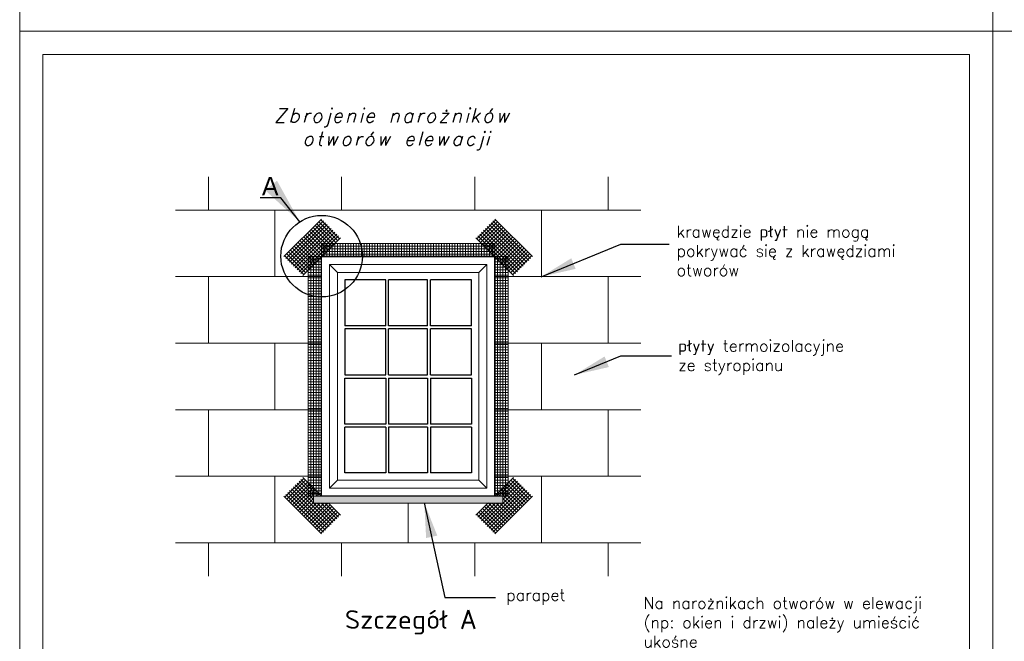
# Model space of a CAD drawing. Header units: millimetres. Extents: x 0 to 152651, y 46550 to 81081.
# Tile 76 of 109: x 144251 to 146376, y 73824 to 75166. Entities that reach past the tile are written whole.
import ezdxf

# ---------------------------------------------------------------- set-up
doc = ezdxf.new("R2010")
doc.units = ezdxf.units.MM
doc.linetypes.add('ACAD_ISO02W100', pattern=[15, 12, -3])
for name, color, linetype, lineweight in [('cienka', 3, 'Continuous', 18), ('linia', 100, 'Continuous', 25), ('przerywa', 100, 'ACAD_ISO02W100', 5)]:
    doc.layers.add(name, color=color, linetype=linetype, lineweight=lineweight)
doc.styles.get("Standard").update_dxf_attribs({"font": 'GOTHIC.TTF'})
doc.styles.add('style1', font='simplex.shx')
doc.styles.add('tekst', font='segoeui.ttf', dxfattribs={"height": 20})
doc.dimstyles.new('RBCT DIM 20', dxfattribs={"dimtxt": 40, "dimasz": 50, "dimexe": 2.5, "dimexo": 150, "dimgap": 25, "dimtad": 1, "dimdec": 0, "dimzin": 1, "dimtxsty": 'style1', "dimcen": 50, "dimclrd": 8, "dimclre": 8, "dimclrt": 2, "dimadec": 0, "dimazin": 0, "dimtfac": 1, "dimtdec": 0, "dimtmove": 0, "dimatfit": 3, "dimfxl": 1, "dimarcsym": 0})

msp = doc.modelspace()

# ---------------------------------------------------------------- hatches: boundary and pattern name
h = msp.add_hatch()
h.set_pattern_fill('DOTS', color=6, scale=1.5, angle=45, style=0)
h.set_pattern_definition([(45, (184417.4625, 66768.072), (-0.84189901, 2.52569703), [0, -2.38125])])
h.paths.add_polyline_path([(144885.472, 74137.114), (144885.489, 74122.114), (145293.707, 74122.114), (145293.707, 74137.114)])

# ---------------------------------------------------------------- linework, layer by layer
for p, q in [((144953.101, 74604.239), (144953.101, 74505.178)), ((145040.989, 74604.239), (144953.101, 74604.239)), ((145040.989, 74505.178), (145040.989, 74604.239)), ((145131.44, 74604.239), (145047.152, 74604.239)), ((145047.152, 74505.178), (145047.152, 74604.239)), ((145131.44, 74505.178), (145131.44, 74604.239)), ((145137.603, 74505.178), (145137.603, 74604.239)), ((145226.101, 74604.239), (145137.603, 74604.239)), ((145226.101, 74505.178), (145226.101, 74604.239)), ((145040.989, 74505.178), (144953.101, 74505.178)), ((145131.44, 74505.178), (145047.152, 74505.178)), ((145226.101, 74505.178), (145137.603, 74505.178)), ((144953.101, 74498.814), (144953.101, 74399.489)), ((145040.989, 74498.814), (144953.101, 74498.814)), ((145040.989, 74399.489), (145040.989, 74498.814)), ((145047.152, 74399.489), (145047.152, 74498.814)), ((145131.44, 74498.814), (145047.152, 74498.814)), ((145131.44, 74399.489), (145131.44, 74498.814)), ((145137.603, 74399.489), (145137.603, 74498.814)), ((145226.101, 74498.814), (145137.603, 74498.814)), ((145226.101, 74399.489), (145226.101, 74498.814)), ((144953.101, 74399.489), (145040.989, 74399.489)), ((145047.152, 74399.489), (145131.44, 74399.489)), ((145137.603, 74399.489), (145226.101, 74399.489)), ((144953.101, 74292.915), (144953.101, 74392.239)), ((144953.101, 74392.239), (145040.989, 74392.239)), ((145040.989, 74392.239), (145040.989, 74292.915)), ((145047.152, 74392.239), (145131.44, 74392.239)), ((145047.152, 74392.239), (145047.152, 74292.915)), ((145131.44, 74392.239), (145131.44, 74292.915)), ((145137.603, 74392.239), (145137.603, 74292.915)), ((145137.603, 74392.239), (145226.101, 74392.239)), ((145226.101, 74392.239), (145226.101, 74292.915)), ((145040.989, 74292.915), (144953.101, 74292.915)), ((145131.44, 74292.915), (145047.152, 74292.915)), ((145226.101, 74292.915), (145137.603, 74292.915)), ((144953.101, 74187.489), (144953.101, 74286.55)), ((145040.989, 74286.55), (144953.101, 74286.55)), ((145040.989, 74286.55), (145040.989, 74187.489)), ((145131.44, 74286.55), (145047.152, 74286.55)), ((145047.152, 74286.55), (145047.152, 74187.489)), ((145131.44, 74286.55), (145131.44, 74187.489)), ((145137.603, 74286.55), (145137.603, 74187.489)), ((145226.101, 74286.55), (145137.603, 74286.55)), ((145226.101, 74286.55), (145226.101, 74187.489)), ((145040.989, 74187.489), (144953.101, 74187.489)), ((145131.44, 74187.489), (145047.152, 74187.489)), ((145226.101, 74187.489), (145137.603, 74187.489)), ((145293.707, 74137.114), (145293.707, 74135.734)), ((145301.472, 74137.114), (145293.707, 74137.114))]:
    msp.add_line(p, q)
at = {"color": 2}
msp.add_line((145301.472, 74137.114), (145276.472, 74137.114), dxfattribs=at)
at = {"layer": 'cienka'}
for p, q in [((144251.116, 75141.419), (144251.116, 78111.419)), ((146351.116, 78111.419), (146351.116, 75141.419)), ((146351.116, 75141.419), (146351.116, 78111.419)), ((146351.116, 75141.419), (146351.116, 78111.419)), ((144251.116, 75141.419), (146351.116, 75141.419)), ((144251.116, 75141.419), (146351.116, 75141.419)), ((144251.116, 72171.419), (144251.116, 75141.419)), ((146351.116, 75141.419), (146351.116, 72171.419)), ((146351.116, 72171.419), (146351.116, 75141.419)), ((146351.116, 75141.419), (148451.116, 75141.419)), ((146351.116, 75141.419), (148451.116, 75141.419)), ((146351.116, 72171.419), (146351.116, 75141.419)), ((144301.116, 75091.419), (146301.116, 75091.419)), ((144301.116, 72221.419), (144301.116, 75091.419)), ((146301.116, 75091.419), (146301.116, 72221.419))]:
    msp.add_line(p, q, dxfattribs=at)
at = {"layer": 'linia', "color": 4, "lineweight": 5}
for p, q in [((144658.347, 74755.239), (144658.347, 74827.114)), ((144658.347, 74827.114), (144658.347, 74755.239)), ((144945.847, 74827.114), (144945.847, 74755.239)), ((144945.847, 74755.239), (144945.847, 74827.114)), ((144945.847, 74827.114), (144945.847, 74755.239)), ((145233.347, 74755.239), (145233.347, 74827.114)), ((145233.347, 74827.114), (145233.347, 74755.239)), ((145233.347, 74827.114), (145233.347, 74755.239)), ((145520.847, 74755.239), (145520.847, 74827.114)), ((145520.847, 74827.114), (145520.847, 74755.239)), ((144587.225, 74755.239), (144945.847, 74755.239)), ((144802.097, 74611.489), (144802.097, 74755.239)), ((145089.597, 74755.239), (144802.097, 74755.239)), ((145089.597, 74755.239), (144802.097, 74755.239)), ((144802.097, 74755.239), (145089.597, 74755.239)), ((144945.847, 74755.239), (145233.347, 74755.239)), ((144945.847, 74755.239), (145233.347, 74755.239)), ((145377.097, 74755.239), (145089.597, 74755.239)), ((145377.097, 74755.239), (145089.597, 74755.239)), ((145089.597, 74755.239), (145377.097, 74755.239)), ((145591.969, 74755.239), (145233.347, 74755.239)), ((145233.347, 74755.239), (145520.847, 74755.239)), ((145377.097, 74755.239), (145377.097, 74611.489)), ((144587.225, 74611.489), (144902.722, 74611.489)), ((144658.347, 74467.739), (144658.347, 74611.489)), ((145591.969, 74611.489), (145276.472, 74611.489)), ((145520.847, 74467.739), (145520.847, 74611.489)), ((145520.847, 74611.489), (145520.847, 74467.739)), ((144902.722, 74467.739), (144587.225, 74467.739)), ((144802.097, 74323.989), (144802.097, 74467.739)), ((145276.472, 74467.739), (145591.969, 74467.739)), ((145520.847, 74467.739), (145276.472, 74467.739)), ((145377.097, 74467.739), (145377.097, 74323.989)), ((144587.225, 74323.989), (144902.722, 74323.989)), ((144658.347, 74180.239), (144658.347, 74323.989)), ((144902.722, 74323.989), (144802.097, 74323.989)), ((144902.722, 74323.989), (144802.097, 74323.989)), ((145591.969, 74323.989), (145276.472, 74323.989)), ((145276.472, 74323.989), (145520.847, 74323.989)), ((145520.847, 74323.989), (145520.847, 74180.239)), ((145520.847, 74180.239), (145520.847, 74323.989)), ((144902.722, 74180.239), (144587.225, 74180.239)), ((144802.097, 74036.489), (144802.097, 74180.239)), ((145276.472, 74180.239), (145591.969, 74180.239)), ((145520.847, 74180.239), (145276.472, 74180.239)), ((145377.097, 74180.239), (145377.097, 74036.489)), ((145089.597, 74036.489), (145089.597, 74122.114)), ((145089.597, 74122.114), (145089.597, 74036.489)), ((144587.225, 74036.489), (144945.847, 74036.489)), ((144658.347, 73964.614), (144658.347, 74036.489)), ((144658.347, 74036.489), (144658.347, 73964.614)), ((145089.597, 74036.489), (144802.097, 74036.489)), ((145089.597, 74036.489), (144802.097, 74036.489)), ((144945.847, 74036.489), (145233.347, 74036.489)), ((144945.847, 74036.489), (145233.347, 74036.489)), ((144945.847, 73964.614), (144945.847, 74036.489)), ((144945.847, 74036.489), (144945.847, 73964.614)), ((144945.847, 73964.614), (144945.847, 74036.489)), ((145377.097, 74036.489), (145089.597, 74036.489)), ((145377.097, 74036.489), (145089.597, 74036.489)), ((145591.969, 74036.489), (145233.347, 74036.489)), ((145233.347, 74036.489), (145520.847, 74036.489)), ((145233.347, 73964.614), (145233.347, 74036.489)), ((145233.347, 73964.614), (145233.347, 74036.489)), ((145233.347, 74036.489), (145233.347, 73964.614)), ((145520.847, 73964.614), (145520.847, 74036.489)), ((145520.847, 74036.489), (145520.847, 73964.614))]:
    msp.add_line(p, q, dxfattribs=at)
at = {"layer": 'linia', "color": 0, "lineweight": 0}
for p, q in [((144902.722, 74735.932), (144821.405, 74654.614)), ((144906.788, 74731.866), (144825.471, 74650.548)), ((144910.854, 74727.8), (144829.537, 74646.483)), ((144914.92, 74723.734), (144833.603, 74642.417)), ((144918.986, 74719.668), (144837.668, 74638.351)), ((144923.052, 74715.602), (144841.734, 74634.285)), ((144923.052, 74715.602), (144841.734, 74634.285)), ((144884.443, 74717.653), (144925.102, 74676.994)), ((144888.509, 74721.719), (144929.168, 74681.06)), ((144892.575, 74725.784), (144933.234, 74685.126)), ((144896.641, 74729.85), (144937.3, 74689.192)), ((144900.707, 74733.916), (144941.365, 74693.258)), ((145278.488, 74733.916), (145237.829, 74693.258)), ((145282.554, 74729.85), (145241.895, 74689.192)), ((145286.619, 74725.784), (145245.961, 74685.126)), ((145290.685, 74721.719), (145250.027, 74681.06)), ((145294.751, 74717.653), (145254.093, 74676.994)), ((145256.143, 74715.602), (145337.46, 74634.285)), ((145256.143, 74715.602), (145337.46, 74634.285)), ((145260.209, 74719.668), (145341.526, 74638.351)), ((145264.275, 74723.734), (145345.592, 74642.417)), ((145268.34, 74727.8), (145349.658, 74646.483)), ((145272.406, 74731.866), (145353.724, 74650.548)), ((145276.472, 74735.932), (145357.789, 74654.614)), ((144927.117, 74711.536), (144845.8, 74630.219)), ((144931.183, 74707.471), (144849.866, 74626.153)), ((144935.249, 74703.405), (144853.932, 74622.087)), ((144939.315, 74699.339), (144857.998, 74618.022)), ((144943.381, 74695.273), (144862.064, 74613.956)), ((144943.381, 74695.273), (144862.064, 74613.956)), ((144864.114, 74697.323), (144904.773, 74656.665)), ((144868.18, 74701.389), (144908.838, 74660.731)), ((144872.246, 74705.455), (144912.904, 74664.796)), ((144876.312, 74709.521), (144916.97, 74668.862)), ((144880.377, 74713.587), (144921.036, 74672.928)), ((145235.814, 74695.273), (145317.131, 74613.956)), ((145235.814, 74695.273), (145317.131, 74613.956)), ((145239.879, 74699.339), (145321.197, 74618.022)), ((145243.945, 74703.405), (145325.263, 74622.087)), ((145248.011, 74707.471), (145329.328, 74626.153)), ((145252.077, 74711.536), (145333.394, 74630.219)), ((145298.817, 74713.587), (145258.158, 74672.928)), ((145302.883, 74709.521), (145262.224, 74668.862)), ((145306.949, 74705.455), (145266.29, 74664.796)), ((145311.015, 74701.389), (145270.356, 74660.731)), ((145315.08, 74697.323), (145274.422, 74656.665)), ((144839.719, 74672.928), (144880.377, 74632.27)), ((144843.785, 74676.994), (144884.443, 74636.335)), ((144847.851, 74681.06), (144888.509, 74640.401)), ((144851.916, 74685.126), (144892.575, 74644.467)), ((144855.982, 74689.192), (144896.641, 74648.533)), ((144860.048, 74693.258), (144900.707, 74652.599)), ((144902.722, 74683.364), (145276.472, 74683.364)), ((144902.722, 74677.614), (145276.472, 74677.614)), ((144908.472, 74654.614), (144908.472, 74683.364)), ((144914.222, 74654.614), (144914.222, 74683.364)), ((144919.972, 74654.614), (144919.972, 74683.364)), ((144925.722, 74654.614), (144925.722, 74683.364)), ((144931.472, 74654.614), (144931.472, 74683.364)), ((144931.472, 74654.614), (144931.472, 74683.364)), ((144937.222, 74654.614), (144937.222, 74683.364)), ((144942.972, 74654.614), (144942.972, 74683.364)), ((144948.722, 74654.614), (144948.722, 74683.364)), ((144954.472, 74654.614), (144954.472, 74683.364)), ((144960.222, 74654.614), (144960.222, 74683.364)), ((144960.222, 74654.614), (144960.222, 74683.364)), ((144965.972, 74654.614), (144965.972, 74683.364)), ((144971.722, 74654.614), (144971.722, 74683.364)), ((144977.472, 74654.614), (144977.472, 74683.364)), ((144983.222, 74654.614), (144983.222, 74683.364)), ((144988.972, 74654.614), (144988.972, 74683.364)), ((144988.972, 74654.614), (144988.972, 74683.364)), ((144994.722, 74654.614), (144994.722, 74683.364)), ((145000.472, 74654.614), (145000.472, 74683.364)), ((145006.222, 74654.614), (145006.222, 74683.364)), ((145011.972, 74654.614), (145011.972, 74683.364)), ((145017.722, 74654.614), (145017.722, 74683.364)), ((145017.722, 74654.614), (145017.722, 74683.364)), ((145023.472, 74654.614), (145023.472, 74683.364)), ((145029.222, 74654.614), (145029.222, 74683.364)), ((145034.972, 74654.614), (145034.972, 74683.364)), ((145040.722, 74654.614), (145040.722, 74683.364)), ((145046.472, 74654.614), (145046.472, 74683.364)), ((145046.472, 74654.614), (145046.472, 74683.364)), ((145052.222, 74654.614), (145052.222, 74683.364)), ((145057.972, 74654.614), (145057.972, 74683.364)), ((145063.722, 74654.614), (145063.722, 74683.364)), ((145069.472, 74654.614), (145069.472, 74683.364)), ((145075.222, 74654.614), (145075.222, 74683.364)), ((145075.222, 74654.614), (145075.222, 74683.364)), ((145080.972, 74654.614), (145080.972, 74683.364)), ((145086.722, 74654.614), (145086.722, 74683.364)), ((145092.472, 74654.614), (145092.472, 74683.364)), ((145098.222, 74654.614), (145098.222, 74683.364)), ((145103.972, 74654.614), (145103.972, 74683.364)), ((145103.972, 74654.614), (145103.972, 74683.364)), ((145109.722, 74654.614), (145109.722, 74683.364)), ((145115.472, 74654.614), (145115.472, 74683.364)), ((145121.222, 74654.614), (145121.222, 74683.364)), ((145126.972, 74654.614), (145126.972, 74683.364)), ((145132.722, 74654.614), (145132.722, 74683.364)), ((145132.722, 74654.614), (145132.722, 74683.364)), ((145138.472, 74654.614), (145138.472, 74683.364)), ((145144.222, 74654.614), (145144.222, 74683.364)), ((145149.972, 74654.614), (145149.972, 74683.364)), ((145155.722, 74654.614), (145155.722, 74683.364)), ((145155.722, 74654.614), (145155.722, 74683.364)), ((145161.472, 74654.614), (145161.472, 74683.364)), ((145161.472, 74654.614), (145161.472, 74683.364)), ((145161.472, 74654.614), (145161.472, 74683.364)), ((145167.222, 74654.614), (145167.222, 74683.364)), ((145167.222, 74654.614), (145167.222, 74683.364)), ((145172.972, 74654.614), (145172.972, 74683.364)), ((145172.972, 74654.614), (145172.972, 74683.364)), ((145178.722, 74654.614), (145178.722, 74683.364)), ((145178.722, 74654.614), (145178.722, 74683.364)), ((145184.472, 74654.614), (145184.472, 74683.364)), ((145184.472, 74654.614), (145184.472, 74683.364)), ((145184.472, 74654.614), (145184.472, 74683.364)), ((145190.222, 74654.614), (145190.222, 74683.364)), ((145190.222, 74654.614), (145190.222, 74683.364)), ((145190.222, 74654.614), (145190.222, 74683.364)), ((145195.972, 74654.614), (145195.972, 74683.364)), ((145195.972, 74654.614), (145195.972, 74683.364)), ((145201.722, 74654.614), (145201.722, 74683.364)), ((145201.722, 74654.614), (145201.722, 74683.364)), ((145207.472, 74654.614), (145207.472, 74683.364)), ((145207.472, 74654.614), (145207.472, 74683.364)), ((145213.222, 74654.614), (145213.222, 74683.364)), ((145213.222, 74654.614), (145213.222, 74683.364)), ((145213.222, 74654.614), (145213.222, 74683.364)), ((145218.972, 74654.614), (145218.972, 74683.364)), ((145218.972, 74654.614), (145218.972, 74683.364)), ((145218.972, 74654.614), (145218.972, 74683.364)), ((145224.722, 74654.614), (145224.722, 74683.364)), ((145224.722, 74654.614), (145224.722, 74683.364)), ((145230.472, 74654.614), (145230.472, 74683.364)), ((145230.472, 74654.614), (145230.472, 74683.364)), ((145236.222, 74654.614), (145236.222, 74683.364)), ((145236.222, 74654.614), (145236.222, 74683.364)), ((145241.972, 74654.614), (145241.972, 74683.364)), ((145241.972, 74654.614), (145241.972, 74683.364)), ((145241.972, 74654.614), (145241.972, 74683.364)), ((145247.722, 74654.614), (145247.722, 74683.364)), ((145247.722, 74654.614), (145247.722, 74683.364)), ((145253.472, 74654.614), (145253.472, 74683.364)), ((145259.222, 74654.614), (145259.222, 74683.364)), ((145264.972, 74654.614), (145264.972, 74683.364)), ((145270.722, 74654.614), (145270.722, 74683.364)), ((145276.472, 74654.614), (145276.472, 74683.364)), ((145319.146, 74693.258), (145278.488, 74652.599)), ((145323.212, 74689.192), (145282.554, 74648.533)), ((145327.278, 74685.126), (145286.619, 74644.467)), ((145331.344, 74681.06), (145290.685, 74640.401)), ((145335.41, 74676.994), (145294.751, 74636.335)), ((145339.476, 74672.928), (145298.817, 74632.27)), ((144823.455, 74656.665), (144864.114, 74616.006)), ((144827.521, 74660.731), (144868.18, 74620.072)), ((144831.587, 74664.796), (144872.246, 74624.138)), ((144835.653, 74668.862), (144876.312, 74628.204)), ((144873.972, 74654.614), (144873.972, 74137.114)), ((144879.722, 74654.614), (144879.722, 74137.114)), ((144885.472, 74654.614), (144885.472, 74137.114)), ((144891.222, 74654.614), (144891.222, 74137.114)), ((144896.972, 74654.614), (144896.972, 74137.114)), ((144902.722, 74671.864), (145276.472, 74671.864)), ((144902.722, 74666.114), (145276.472, 74666.114)), ((144902.722, 74660.364), (145276.472, 74660.364)), ((145276.472, 74654.614), (145305.222, 74654.614)), ((145282.222, 74654.614), (145282.222, 74137.114)), ((145287.972, 74654.614), (145287.972, 74137.114)), ((145293.722, 74654.614), (145293.722, 74137.114)), ((145299.472, 74654.614), (145299.472, 74137.114)), ((145343.542, 74668.862), (145302.883, 74628.204)), ((145305.222, 74654.614), (145305.222, 74137.114)), ((145347.607, 74664.796), (145306.949, 74624.138)), ((145351.673, 74660.731), (145311.015, 74620.072)), ((145355.739, 74656.665), (145315.08, 74616.006)), ((144902.722, 74631.614), (144873.972, 74631.614)), ((145276.472, 74648.864), (145305.222, 74648.864)), ((145276.472, 74643.114), (145305.222, 74643.114)), ((145276.472, 74637.364), (145305.222, 74637.364)), ((145276.472, 74631.614), (145305.222, 74631.614)), ((144902.722, 74625.864), (144873.972, 74625.864)), ((144902.722, 74625.864), (144873.972, 74625.864)), ((144902.722, 74620.114), (144873.972, 74620.114)), ((144902.722, 74614.364), (144873.972, 74614.364)), ((145276.472, 74625.864), (145305.222, 74625.864)), ((145276.472, 74625.864), (145305.222, 74625.864)), ((145276.472, 74620.114), (145305.222, 74620.114)), ((145276.472, 74614.364), (145305.222, 74614.364)), ((144902.722, 74608.614), (144873.972, 74608.614)), ((144902.722, 74602.864), (144873.972, 74602.864)), ((144902.722, 74597.114), (144873.972, 74597.114)), ((144902.722, 74597.114), (144873.972, 74597.114)), ((144902.722, 74591.364), (144873.972, 74591.364)), ((145276.472, 74608.614), (145305.222, 74608.614)), ((145276.472, 74602.864), (145305.222, 74602.864)), ((145276.472, 74597.114), (145305.222, 74597.114)), ((145276.472, 74597.114), (145305.222, 74597.114)), ((145276.472, 74591.364), (145305.222, 74591.364)), ((144902.722, 74585.614), (144873.972, 74585.614)), ((144902.722, 74579.864), (144873.972, 74579.864)), ((144902.722, 74574.114), (144873.972, 74574.114)), ((144902.722, 74568.364), (144873.972, 74568.364)), ((144902.722, 74568.364), (144873.972, 74568.364)), ((145276.472, 74585.614), (145305.222, 74585.614)), ((145276.472, 74579.864), (145305.222, 74579.864)), ((145276.472, 74574.114), (145305.222, 74574.114)), ((145276.472, 74568.364), (145305.222, 74568.364)), ((145276.472, 74568.364), (145305.222, 74568.364)), ((144902.722, 74562.614), (144873.972, 74562.614)), ((144902.722, 74556.864), (144873.972, 74556.864)), ((144902.722, 74551.114), (144873.972, 74551.114)), ((144902.722, 74545.364), (144873.972, 74545.364)), ((145276.472, 74562.614), (145305.222, 74562.614)), ((145276.472, 74556.864), (145305.222, 74556.864)), ((145276.472, 74551.114), (145305.222, 74551.114)), ((145276.472, 74545.364), (145305.222, 74545.364)), ((144902.722, 74539.614), (144873.972, 74539.614)), ((144902.722, 74539.614), (144873.972, 74539.614)), ((144902.722, 74533.864), (144873.972, 74533.864)), ((144902.722, 74528.114), (144873.972, 74528.114)), ((145276.472, 74539.614), (145305.222, 74539.614)), ((145276.472, 74539.614), (145305.222, 74539.614)), ((145276.472, 74533.864), (145305.222, 74533.864)), ((145276.472, 74528.114), (145305.222, 74528.114)), ((144902.722, 74522.364), (144873.972, 74522.364)), ((144902.722, 74516.614), (144873.972, 74516.614)), ((144902.722, 74510.864), (144873.972, 74510.864)), ((144902.722, 74510.864), (144873.972, 74510.864)), ((144902.722, 74505.114), (144873.972, 74505.114)), ((145276.472, 74522.364), (145305.222, 74522.364)), ((145276.472, 74516.614), (145305.222, 74516.614)), ((145276.472, 74510.864), (145305.222, 74510.864)), ((145276.472, 74510.864), (145305.222, 74510.864)), ((145276.472, 74505.114), (145305.222, 74505.114)), ((144902.722, 74499.364), (144873.972, 74499.364)), ((144902.722, 74493.614), (144873.972, 74493.614)), ((144902.722, 74487.864), (144873.972, 74487.864)), ((144902.722, 74482.114), (144873.972, 74482.114)), ((144902.722, 74482.114), (144873.972, 74482.114)), ((145276.472, 74499.364), (145305.222, 74499.364)), ((145276.472, 74493.614), (145305.222, 74493.614)), ((145276.472, 74487.864), (145305.222, 74487.864)), ((145276.472, 74482.114), (145305.222, 74482.114)), ((145276.472, 74482.114), (145305.222, 74482.114)), ((144902.722, 74476.364), (144873.972, 74476.364)), ((144902.722, 74470.614), (144873.972, 74470.614)), ((144902.722, 74464.864), (144873.972, 74464.864)), ((145276.472, 74476.364), (145305.222, 74476.364)), ((145276.472, 74470.614), (145305.222, 74470.614)), ((145276.472, 74464.864), (145305.222, 74464.864)), ((144902.722, 74459.114), (144873.972, 74459.114)), ((144902.722, 74453.364), (144873.972, 74453.364)), ((144902.722, 74453.364), (144873.972, 74453.364)), ((144902.722, 74447.614), (144873.972, 74447.614)), ((144902.722, 74441.864), (144873.972, 74441.864)), ((145276.472, 74459.114), (145305.222, 74459.114)), ((145276.472, 74453.364), (145305.222, 74453.364)), ((145276.472, 74453.364), (145305.222, 74453.364)), ((145276.472, 74447.614), (145305.222, 74447.614)), ((145276.472, 74441.864), (145305.222, 74441.864)), ((144902.722, 74436.114), (144873.972, 74436.114)), ((144902.722, 74430.364), (144873.972, 74430.364)), ((144902.722, 74424.614), (144873.972, 74424.614)), ((144902.722, 74424.614), (144873.972, 74424.614)), ((144902.722, 74418.864), (144873.972, 74418.864)), ((145276.472, 74436.114), (145305.222, 74436.114)), ((145276.472, 74430.364), (145305.222, 74430.364)), ((145276.472, 74424.614), (145305.222, 74424.614)), ((145276.472, 74424.614), (145305.222, 74424.614)), ((145276.472, 74418.864), (145305.222, 74418.864)), ((144902.722, 74413.114), (144873.972, 74413.114)), ((144902.722, 74407.364), (144873.972, 74407.364)), ((144902.722, 74401.614), (144873.972, 74401.614)), ((145276.472, 74413.114), (145305.222, 74413.114)), ((145276.472, 74407.364), (145305.222, 74407.364)), ((145276.472, 74401.614), (145305.222, 74401.614)), ((144902.722, 74395.864), (144873.972, 74395.864)), ((144902.722, 74395.864), (144873.972, 74395.864)), ((144902.722, 74390.114), (144873.972, 74390.114)), ((144902.722, 74384.364), (144873.972, 74384.364)), ((144902.722, 74378.614), (144873.972, 74378.614)), ((145276.472, 74395.864), (145305.222, 74395.864)), ((145276.472, 74395.864), (145305.222, 74395.864)), ((145276.472, 74390.114), (145305.222, 74390.114)), ((145276.472, 74384.364), (145305.222, 74384.364)), ((145276.472, 74378.614), (145305.222, 74378.614)), ((144902.722, 74372.864), (144873.972, 74372.864)), ((144902.722, 74367.114), (144873.972, 74367.114)), ((144902.722, 74367.114), (144873.972, 74367.114)), ((144902.722, 74361.364), (144873.972, 74361.364)), ((144902.722, 74355.614), (144873.972, 74355.614)), ((145276.472, 74372.864), (145305.222, 74372.864)), ((145276.472, 74367.114), (145305.222, 74367.114)), ((145276.472, 74367.114), (145305.222, 74367.114)), ((145276.472, 74361.364), (145305.222, 74361.364)), ((145276.472, 74355.614), (145305.222, 74355.614)), ((144902.722, 74349.864), (144873.972, 74349.864)), ((144902.722, 74344.114), (144873.972, 74344.114)), ((144902.722, 74338.364), (144873.972, 74338.364)), ((144902.722, 74338.364), (144873.972, 74338.364)), ((144902.722, 74332.614), (144873.972, 74332.614)), ((145276.472, 74349.864), (145305.222, 74349.864)), ((145276.472, 74344.114), (145305.222, 74344.114)), ((145276.472, 74338.364), (145305.222, 74338.364)), ((145276.472, 74338.364), (145305.222, 74338.364)), ((145276.472, 74332.614), (145305.222, 74332.614)), ((144902.722, 74326.864), (144873.972, 74326.864)), ((144902.722, 74321.114), (144873.972, 74321.114)), ((144902.722, 74315.364), (144873.972, 74315.364)), ((145276.472, 74326.864), (145305.222, 74326.864)), ((145276.472, 74321.114), (145305.222, 74321.114)), ((145276.472, 74315.364), (145305.222, 74315.364)), ((144902.722, 74309.614), (144873.972, 74309.614)), ((144902.722, 74309.614), (144873.972, 74309.614)), ((144902.722, 74303.864), (144873.972, 74303.864)), ((144902.722, 74298.114), (144873.972, 74298.114)), ((144902.722, 74292.364), (144873.972, 74292.364)), ((145276.472, 74309.614), (145305.222, 74309.614)), ((145276.472, 74309.614), (145305.222, 74309.614)), ((145276.472, 74303.864), (145305.222, 74303.864)), ((145276.472, 74298.114), (145305.222, 74298.114)), ((145276.472, 74292.364), (145305.222, 74292.364)), ((144902.722, 74286.614), (144873.972, 74286.614)), ((144902.722, 74280.864), (144873.972, 74280.864)), ((144902.722, 74280.864), (144873.972, 74280.864)), ((144902.722, 74275.114), (144873.972, 74275.114)), ((144902.722, 74269.364), (144873.972, 74269.364)), ((145276.472, 74286.614), (145305.222, 74286.614)), ((145276.472, 74280.864), (145305.222, 74280.864)), ((145276.472, 74280.864), (145305.222, 74280.864)), ((145276.472, 74275.114), (145305.222, 74275.114)), ((145276.472, 74269.364), (145305.222, 74269.364)), ((144902.722, 74263.614), (144873.972, 74263.614)), ((144902.722, 74257.864), (144873.972, 74257.864)), ((144902.722, 74252.114), (144873.972, 74252.114)), ((144902.722, 74252.114), (144873.972, 74252.114)), ((145276.472, 74263.614), (145305.222, 74263.614)), ((145276.472, 74257.864), (145305.222, 74257.864)), ((145276.472, 74252.114), (145305.222, 74252.114)), ((145276.472, 74252.114), (145305.222, 74252.114)), ((144902.722, 74246.364), (144873.972, 74246.364)), ((144902.722, 74240.614), (144873.972, 74240.614)), ((144902.722, 74234.864), (144873.972, 74234.864)), ((144902.722, 74229.114), (144873.972, 74229.114)), ((145276.472, 74246.364), (145305.222, 74246.364)), ((145276.472, 74240.614), (145305.222, 74240.614)), ((145276.472, 74234.864), (145305.222, 74234.864)), ((145276.472, 74229.114), (145305.222, 74229.114)), ((144902.722, 74223.364), (144873.972, 74223.364)), ((144902.722, 74223.364), (144873.972, 74223.364)), ((144902.722, 74217.614), (144873.972, 74217.614)), ((144902.722, 74211.864), (144873.972, 74211.864)), ((144902.722, 74206.114), (144873.972, 74206.114)), ((145276.472, 74223.364), (145305.222, 74223.364)), ((145276.472, 74223.364), (145305.222, 74223.364)), ((145276.472, 74217.614), (145305.222, 74217.614)), ((145276.472, 74211.864), (145305.222, 74211.864)), ((145276.472, 74206.114), (145305.222, 74206.114)), ((144902.722, 74200.364), (144873.972, 74200.364)), ((144902.722, 74194.614), (144873.972, 74194.614)), ((144902.722, 74194.614), (144873.972, 74194.614)), ((144902.722, 74188.864), (144873.972, 74188.864)), ((145276.472, 74200.364), (145305.222, 74200.364)), ((145276.472, 74194.614), (145305.222, 74194.614)), ((145276.472, 74194.614), (145305.222, 74194.614)), ((145276.472, 74188.864), (145305.222, 74188.864)), ((144823.455, 74135.064), (144864.114, 74175.723)), ((144827.521, 74130.998), (144868.18, 74171.657)), ((144831.587, 74126.932), (144872.246, 74167.591)), ((144835.653, 74122.866), (144876.312, 74163.525)), ((144885.48, 74129.961), (144849.866, 74165.575)), ((144886.459, 74137.114), (144853.932, 74169.641)), ((144894.59, 74137.114), (144857.998, 74173.707)), ((144902.722, 74137.114), (144862.064, 74177.773)), ((144902.722, 74137.114), (144862.064, 74177.773)), ((144902.722, 74183.114), (144873.972, 74183.114)), ((144902.722, 74177.364), (144873.972, 74177.364)), ((144902.722, 74171.614), (144873.972, 74171.614)), ((144902.722, 74165.864), (144873.972, 74165.864)), ((144902.722, 74165.864), (144873.972, 74165.864)), ((145276.472, 74183.114), (145305.222, 74183.114)), ((145276.472, 74137.114), (145317.131, 74177.773)), ((145276.472, 74137.114), (145317.131, 74177.773)), ((145276.472, 74177.364), (145305.222, 74177.364)), ((145276.472, 74171.614), (145305.222, 74171.614)), ((145276.472, 74165.864), (145305.222, 74165.864)), ((145276.472, 74165.864), (145305.222, 74165.864)), ((145284.604, 74137.114), (145321.197, 74173.707)), ((145292.736, 74137.114), (145325.263, 74169.641)), ((145293.707, 74129.954), (145329.328, 74165.575)), ((145343.542, 74122.866), (145302.883, 74163.525)), ((145347.607, 74126.932), (145306.949, 74167.591)), ((145351.673, 74130.998), (145311.015, 74171.657)), ((145355.739, 74135.064), (145315.08, 74175.723)), ((144910.854, 74063.929), (144829.537, 74145.246)), ((144914.92, 74067.995), (144833.603, 74149.312)), ((144918.986, 74072.061), (144837.668, 74153.378)), ((144839.719, 74118.8), (144880.377, 74159.459)), ((144923.052, 74076.126), (144841.734, 74157.444)), ((144923.052, 74076.126), (144841.734, 74157.444)), ((144843.785, 74114.735), (144884.443, 74155.393)), ((144877.722, 74129.587), (144845.8, 74161.51)), ((144847.851, 74110.669), (144888.509, 74151.327)), ((144902.722, 74160.114), (144873.972, 74160.114)), ((144902.722, 74154.364), (144873.972, 74154.364)), ((144902.722, 74148.614), (144873.972, 74148.614)), ((144902.722, 74142.864), (144873.972, 74142.864)), ((144882.428, 74137.114), (144892.575, 74147.262)), ((144890.56, 74137.114), (144896.641, 74143.196)), ((145256.143, 74076.126), (145337.46, 74157.444)), ((145256.143, 74076.126), (145337.46, 74157.444)), ((145260.209, 74072.061), (145341.526, 74153.378)), ((145264.275, 74067.995), (145345.592, 74149.312)), ((145268.34, 74063.929), (145349.658, 74145.246)), ((145276.472, 74160.114), (145305.222, 74160.114)), ((145276.472, 74154.364), (145305.222, 74154.364)), ((145276.472, 74148.614), (145305.222, 74148.614)), ((145276.472, 74142.864), (145305.222, 74142.864)), ((145288.635, 74137.114), (145282.554, 74143.196)), ((145302.883, 74130.998), (145286.619, 74147.262)), ((145331.344, 74110.669), (145290.685, 74151.327)), ((145335.41, 74114.735), (145294.751, 74155.393)), ((145339.476, 74118.8), (145298.817, 74159.459)), ((145301.472, 74129.587), (145333.394, 74161.51)), ((144902.722, 74055.797), (144821.405, 74137.114)), ((144906.788, 74059.863), (144825.471, 74141.18)), ((144851.916, 74106.603), (144882.428, 74137.114)), ((144855.982, 74102.537), (144885.478, 74132.033)), ((144860.048, 74098.471), (144885.487, 74123.91)), ((144864.114, 74094.405), (144891.823, 74122.114)), ((144868.18, 74090.339), (144899.955, 74122.114)), ((144872.246, 74086.274), (144908.086, 74122.114)), ((144902.722, 74137.114), (144873.972, 74137.114)), ((144902.722, 74137.114), (144873.972, 74137.114)), ((144927.117, 74080.192), (144876.312, 74130.998)), ((144876.312, 74082.208), (144916.218, 74122.114)), ((144931.183, 74084.258), (144893.327, 74122.114)), ((144898.691, 74137.114), (144900.707, 74139.13)), ((144935.249, 74088.324), (144901.459, 74122.114)), ((144939.315, 74092.39), (144909.59, 74122.114)), ((144943.381, 74096.456), (144917.722, 74122.114)), ((144943.381, 74096.456), (144917.722, 74122.114)), ((145235.814, 74096.456), (145261.472, 74122.114)), ((145235.814, 74096.456), (145261.472, 74122.114)), ((145239.879, 74092.39), (145269.604, 74122.114)), ((145243.945, 74088.324), (145277.736, 74122.114)), ((145248.011, 74084.258), (145285.867, 74122.114)), ((145252.077, 74080.192), (145302.883, 74130.998)), ((145302.883, 74082.208), (145262.224, 74122.866)), ((145306.949, 74086.274), (145271.108, 74122.114)), ((145272.406, 74059.863), (145353.724, 74141.18)), ((145276.472, 74055.797), (145357.789, 74137.114)), ((145276.472, 74137.114), (145305.222, 74137.114)), ((145280.503, 74137.114), (145278.488, 74139.13)), ((145311.015, 74090.339), (145279.24, 74122.114)), ((145315.08, 74094.405), (145287.371, 74122.114)), ((145323.212, 74102.537), (145293.707, 74132.042)), ((145319.146, 74098.471), (145293.707, 74123.91)), ((145327.278, 74106.603), (145301.472, 74132.409)), ((144880.377, 74078.142), (144921.036, 74118.8)), ((144884.443, 74074.076), (144925.102, 74114.735)), ((144888.509, 74070.01), (144929.168, 74110.669)), ((144892.575, 74065.944), (144933.234, 74106.603)), ((144896.641, 74061.878), (144937.3, 74102.537)), ((145282.554, 74061.878), (145241.895, 74102.537)), ((145286.619, 74065.944), (145245.961, 74106.603)), ((145290.685, 74070.01), (145250.027, 74110.669)), ((145294.751, 74074.076), (145254.093, 74114.735)), ((145298.817, 74078.142), (145258.158, 74118.8)), ((144900.707, 74057.813), (144941.365, 74098.471)), ((145278.488, 74057.813), (145237.829, 74098.471))]:
    msp.add_line(p, q, dxfattribs=at)
at = {"layer": 'linia', "color": 0, "lineweight": 5}
for p, q in [((144902.722, 74654.614), (144902.722, 74683.364)), ((144902.722, 74654.614), (144873.972, 74654.614)), ((144902.722, 74648.864), (144873.972, 74648.864)), ((144902.722, 74643.114), (144873.972, 74643.114)), ((144902.722, 74637.364), (144873.972, 74637.364))]:
    msp.add_line(p, q, dxfattribs=at)
at = {"layer": 'linia', "color": 15, "lineweight": 5}
for p, q in [((144902.722, 74654.614), (144902.722, 74137.114)), ((145276.472, 74137.114), (145276.472, 74654.614)), ((144919.972, 74637.364), (144937.222, 74620.114)), ((145259.222, 74637.364), (145241.972, 74620.114)), ((144919.972, 74154.364), (144937.222, 74171.614)), ((145259.222, 74154.364), (145241.972, 74171.614)), ((144902.722, 74137.114), (145276.472, 74137.114))]:
    msp.add_line(p, q, dxfattribs=at)
at = {"layer": 'linia', "lineweight": 5}
for p, q in [((144902.722, 74654.614), (144902.722, 74137.114)), ((145276.472, 74654.614), (144902.722, 74654.614)), ((145276.472, 74467.739), (145377.097, 74467.739)), ((145377.097, 74323.989), (145276.472, 74323.989)), ((145377.097, 74323.989), (145276.472, 74323.989)), ((145276.472, 74180.239), (145377.097, 74180.239)), ((144902.722, 74137.114), (145276.472, 74137.114))]:
    msp.add_line(p, q, dxfattribs=at)
at = {"layer": 'linia', "color": 15, "lineweight": 30}
msp.add_line((145276.472, 74654.614), (144902.722, 74654.614), dxfattribs=at)
at = {"layer": 'linia', "lineweight": 30}
for p, q in [((145276.472, 74654.614), (145276.472, 74137.114)), ((145276.472, 74137.114), (145276.472, 74654.614))]:
    msp.add_line(p, q, dxfattribs=at)
msp.add_lwpolyline([(144902.722, 74654.614), (145276.472, 74654.614), (145276.472, 74137.114), (144902.722, 74137.114), (144902.722, 74654.614)], dxfattribs=at)
at = {"layer": 'linia', "color": 15, "lineweight": 5}
for points in [[(144919.972, 74637.364), (145259.222, 74637.364), (145259.222, 74154.364), (144919.972, 74154.364)], [(144937.222, 74620.114), (145241.972, 74620.114), (145241.972, 74171.614), (144937.222, 74171.614)]]:
    msp.add_lwpolyline(points, close=True, dxfattribs=at)
msp.add_lwpolyline([(144885.472, 74137.114), (144885.489, 74122.114), (145293.707, 74122.114), (145293.707, 74137.114), (144885.472, 74137.114), (144885.489, 74122.114)], dxfattribs=at)
at = {"layer": 'linia'}
msp.add_circle((144902.685, 74655.646), 87.964, dxfattribs=at)

# ---------------------------------------------------------------- texts
at = {"layer": 'cienka', "color": 7, "linetype": 'Continuous', "insert": (144775.428, 74974.399), "char_height": 40, "width": 676.25413, "attachment_point": 1, "style": 'tekst'}
msp.add_mtext('\\A1;\\pxi0.60987;{\\Fromans|c238;\\H0.75x;\\Q15;\\T1.2;Zbrojenie narożników \\P\\pi2.1414;otworów elewacji\\fTimes New Roman|b0|i0|c238|p18;\\H1.37653x; }', dxfattribs=at)
at = {"layer": 'cienka', "insert": (145597.578, 73918.994), "char_height": 25, "width": 671.3235, "attachment_point": 1}
msp.add_mtext('\\pxt64;{\\Fromans|c0;Na narożnikach otworów w elewacji (np: okien i drzwi) należy umieścić ukośne\\P(pod kątem 45 stopni) dodatkowe kawałki siatki o wym. co najmniej 20 x 30 cm.\\PSiatka ta stanowi zabezpieczenie przed powstaniem ukośnych rys zaczynających się w narożach otworów.}', dxfattribs=at)
at = {"layer": 'linia', "insert": (144773.917, 74827), "char_height": 40, "width": 248.59858, "attachment_point": 1}
msp.add_mtext('A', dxfattribs=at)
at = {"layer": 'linia', "color": 2, "insert": (144953.065, 73890.959), "char_height": 40, "width": 432.39531, "attachment_point": 1}
msp.add_mtext('{\\Fromans|c0;Szczegół A}', dxfattribs=at)
at = {"layer": 'przerywa', "color": 2, "char_height": 25, "width": 974.69549, "attachment_point": 1}
for s, insert in [('{\\Fromans|c0;krawędzie płyt nie mogą\\Ppokrywać się z krawędziami\\Potworów}', (145668.899, 74721.204)), ('{\\Fromans|c238;płyty termoizolacyjne\\Pze styropianu}', (145672.296, 74474.599)), ('{\\Fromans|c238;parapet}', (145301.26, 73936.402))]:
    msp.add_mtext(s, dxfattribs=dict(at, insert=insert))

# ---------------------------------------------------------------- leaders
at = {"color": 0, "lineweight": 5}
for points in [[(145376.822, 74611.377), (145548.857, 74681.523), (145652.934, 74681.523)], [(145448.623, 74399.288), (145548.857, 74440.158), (145657.999, 74440.158)], [(145124.352, 74122.902), (145168.871, 73918.567), (145278.013, 73918.567)]]:
    msp.add_leader(points, dimstyle='RBCT DIM 20', override={"dimasz": 75, "dimtad": 0}, dxfattribs=at)
at = {"layer": 'linia', "ltscale": 5}
msp.add_leader([(144855.575, 74729.931), (144814.973, 74781.356), (144770.135, 74781.356)], dimstyle='RBCT DIM 20', override={"dimasz": 100, "dimtad": 0}, dxfattribs=at)

doc.saveas('drawing.dxf')
